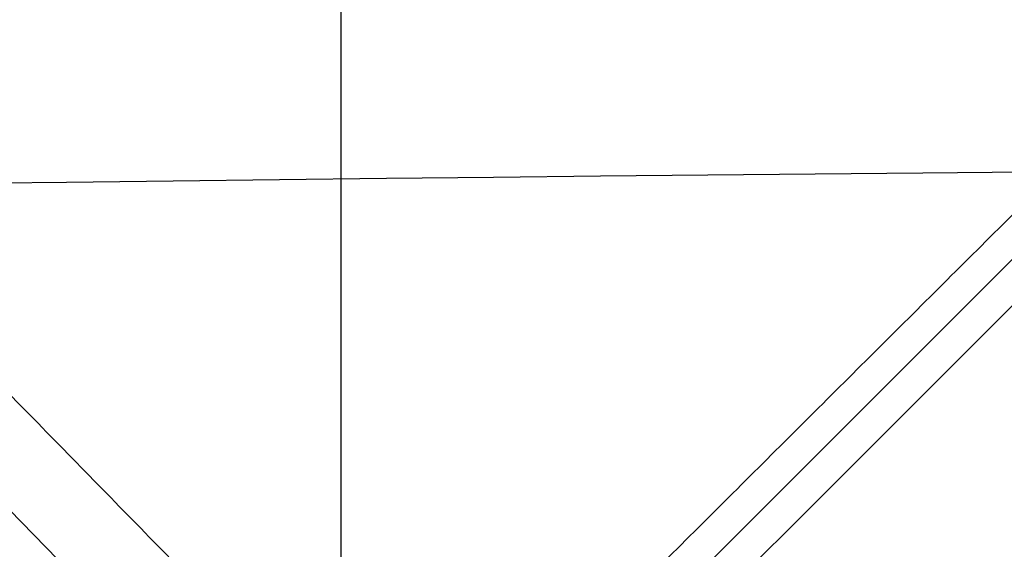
# Model space of a CAD drawing. Header units: millimetres. Extents: x -203 to 203, y 78 to 485.
# Tile 191 of 256: x -1.638 to -1.136, y 201.537 to 201.807. Entities that reach past the tile are written whole.
import ezdxf

# ---------------------------------------------------------------- set-up
doc = ezdxf.new("R2010")
doc.units = ezdxf.units.MM
doc.layers.add('Layer 01', color=18, linetype='Continuous', true_color=0x000000)

# ---------------------------------------------------------------- blocks, each defined once
blk = doc.blocks.new('10CP311BZ')
at = {"layer": 'Layer 01'}
for p, q in [((0.1452226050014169, 11.06816297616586, 9.75), (-0.4204628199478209, 10.50247755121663, 9.75)), ((1.819486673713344, 9.393898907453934, 9.74947273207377), (0.1452226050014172, 11.06816297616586, 9.74947273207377))]:
    blk.add_line(p, q, dxfattribs=at)
at = {"layer": 'Layer 01', "extrusion": (0, -1, 0)}
for radius, start, end in [(9.000000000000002, 90, 270), (10, 270, 90), (9.000000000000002, 270, 90)]:
    blk.add_arc((0, 0, -12), radius, start, end, dxfattribs=at)
at = {"layer": 'Layer 01'}
for points in [[(0, 12, 9.000000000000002), (0, 6, 9.000000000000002), (0, 0, 9.000000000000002)], [(0.145222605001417, 11.06816297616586, 9.5), (-0.137620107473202, 10.78532026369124, 9.5), (-0.420462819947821, 10.50247755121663, 9.5)], [(1.819486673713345, 9.393898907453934, 9.5), (0.9823546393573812, 10.2310309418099, 9.5), (0.145222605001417, 11.06816297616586, 9.5)]]:
    blk.add_open_spline(points, degree=2, dxfattribs=at)
at = {"layer": 'Layer 01', "extrusion": (-0.7071067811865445, -0.7071067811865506, 5.130836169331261e-14)}
blk.add_rational_spline([(0.145222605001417, 11.06816297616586, 9.998945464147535), (0.7073117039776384, 10.50607387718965, 9.990781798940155), (1.266721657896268, 9.946663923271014, 9.935362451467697), (1.819486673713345, 9.393898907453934, 9.833080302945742)], [1, 0.9976369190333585, 0.9976369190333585, 1], degree=3, dxfattribs=at)
blk = doc.blocks.new('CT311ABINT')
at = {"layer": 'Layer 01', "extrusion": (-0.1637859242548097, -0.984092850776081, 0.06881447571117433), "rotation": 0.6561814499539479}
blk.add_blockref('10CP311BZ', (-41.93200462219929, 85.8147011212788, -246.623976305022), dxfattribs=at)

msp = doc.modelspace()

# ---------------------------------------------------------------- block references
at = {"layer": 'Layer 01', "extrusion": (0, -1, 0)}
msp.add_blockref('CT311ABINT', (0, -17.71698113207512, -281.7169811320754), dxfattribs=at)

doc.saveas('drawing.dxf')
